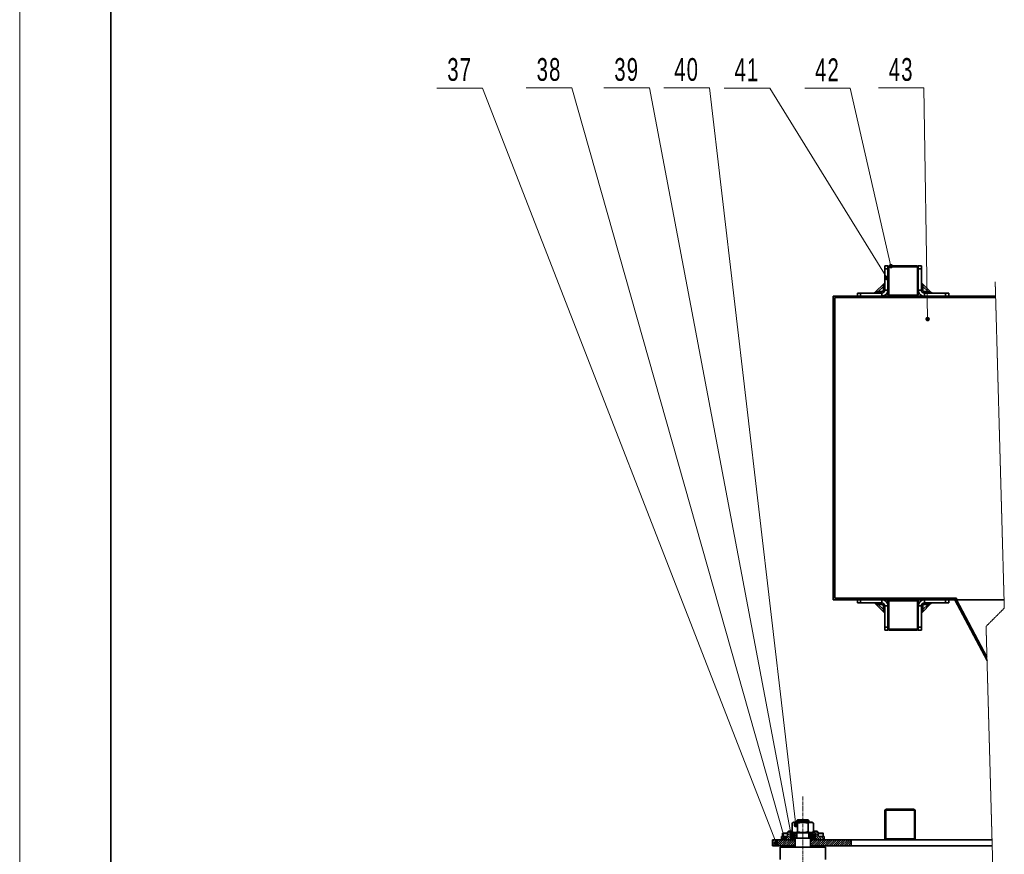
# Model space of a CAD drawing. Header units: millimetres. Extents: x -3920 to 13915, y -406 to 12209.
# Tile 6 of 88: x -3920 to -680, y 4527 to 7275. Entities that reach past the tile are written whole.
import ezdxf

# ---------------------------------------------------------------- set-up
doc = ezdxf.new("R2010")
doc.units = ezdxf.units.MM
doc.linetypes.add('HIDDEN', pattern=[1.905, 1.27, -0.635])
doc.linetypes.add('点画线', pattern=[18, 12, -2, 2, -2])
for name, color, linetype, lineweight in [('中心线层', 1, '点画线', 18), ('几何体', 7, 'Continuous', 35), ('剖面线层', 4, 'Continuous', 18), ('折断线', 4, 'HIDDEN', 18), ('粗实线层', 7, 'Continuous', 35), ('细实线层', 7, 'Continuous', 18)]:
    doc.layers.add(name, color=color, linetype=linetype, lineweight=lineweight)
doc.styles.add('标准', font='txt', dxfattribs={"width": 0.667})
pattern_1 = [(45, (0, 0), (-3.535534, 3.535534), [])]

# ---------------------------------------------------------------- blocks, each defined once
blk = doc.blocks.new('$CAXA_FRAME_13B17AC1$')
at = {"layer": '粗实线层'}
blk.add_line((-574.5, 400.5), (-574.5, -400.5), dxfattribs=at)
at = {"layer": '细实线层'}
blk.add_line((-594.5, 420.5), (-594.5, -420.5), dxfattribs=at)
blk = doc.blocks.new('*X41')
at = {"layer": '细实线层', "lineweight": 18}
h = blk.add_hatch(color=0, dxfattribs=at)
edge = h.paths.add_edge_path(flags=0)
edge.add_arc((0, 0), 7.5, 0, 360)
at = {"layer": '细实线层', "color": 0}
for p, q in [((-386.6, 625.8), (-536.6, 625.8)), ((0, 0), (-386.6, 625.8))]:
    blk.add_line(p, q, dxfattribs=at)
at = {"layer": '细实线层', "color": 0, "lineweight": 18, "insert": (-461.6, 648.3), "char_height": 75, "width": 255, "attachment_point": 8, "line_spacing_factor": 1.15057, "style": '标准'}
blk.add_mtext('\\T1.1;41', dxfattribs=at)
blk = doc.blocks.new('*X42')
at = {"layer": '细实线层', "lineweight": 18}
h = blk.add_hatch(color=0, dxfattribs=at)
edge = h.paths.add_edge_path(flags=0)
edge.add_arc((0, 0), 7.5, 0, 360)
at = {"layer": '细实线层', "color": 0}
for p, q in [((-133.8, 586.7), (-283.8, 586.7)), ((0, 0), (-133.8, 586.7))]:
    blk.add_line(p, q, dxfattribs=at)
at = {"layer": '细实线层', "color": 0, "lineweight": 18, "insert": (-208.8, 609.2), "char_height": 75, "width": 255, "attachment_point": 8, "line_spacing_factor": 1.15057, "style": '标准'}
blk.add_mtext('\\T1.1;42', dxfattribs=at)
blk = doc.blocks.new('*X43')
at = {"layer": '细实线层', "lineweight": 18}
h = blk.add_hatch(color=0, dxfattribs=at)
edge = h.paths.add_edge_path(flags=0)
edge.add_arc((0, 0), 7.5, 0, 360)
at = {"layer": '细实线层', "color": 0}
for p, q in [((-12.1, 761), (-162.1, 761)), ((0, 0), (-12.1, 761))]:
    blk.add_line(p, q, dxfattribs=at)
at = {"layer": '细实线层', "color": 0, "lineweight": 18, "insert": (-87.1, 783.5), "char_height": 75, "width": 255, "attachment_point": 8, "line_spacing_factor": 1.15057, "style": '标准'}
blk.add_mtext('\\T1.1;43', dxfattribs=at)
blk = doc.blocks.new('*X47')
at = {"layer": '细实线层', "lineweight": 18}
h = blk.add_hatch(color=0, dxfattribs=at)
edge = h.paths.add_edge_path(flags=0)
edge.add_arc((0, 0), 7.5, 0, 360)
at = {"layer": '细实线层', "color": 0}
for p, q in [((-966.8, 2485.9), (-1116.8, 2485.9)), ((0, 0), (-966.8, 2485.9))]:
    blk.add_line(p, q, dxfattribs=at)
at = {"layer": '细实线层', "color": 0, "lineweight": 18, "insert": (-1041.8, 2508.4), "char_height": 75, "width": 255, "attachment_point": 8, "line_spacing_factor": 1.15057, "style": '标准'}
blk.add_mtext('\\T1.1;37', dxfattribs=at)
blk = doc.blocks.new('*X48')
at = {"layer": '细实线层', "lineweight": 18}
h = blk.add_hatch(color=0, dxfattribs=at)
edge = h.paths.add_edge_path(flags=0)
edge.add_arc((0, 0), 7.5, 0, 360)
at = {"layer": '细实线层', "color": 0}
for p, q in [((-700.4, 2470.8), (-850.4, 2470.8)), ((0, 0), (-700.4, 2470.8))]:
    blk.add_line(p, q, dxfattribs=at)
at = {"layer": '细实线层', "color": 0, "lineweight": 18, "insert": (-775.4, 2493.3), "char_height": 75, "width": 255, "attachment_point": 8, "line_spacing_factor": 1.15057, "style": '标准'}
blk.add_mtext('\\T1.1;38', dxfattribs=at)
blk = doc.blocks.new('*X49')
at = {"layer": '细实线层', "lineweight": 18}
h = blk.add_hatch(color=0, dxfattribs=at)
edge = h.paths.add_edge_path(flags=0)
edge.add_arc((0, 0), 7.5, 0, 360)
at = {"layer": '细实线层', "color": 0}
for p, q in [((-467.8, 2466.4), (-617.8, 2466.4)), ((0, 0), (-467.8, 2466.4))]:
    blk.add_line(p, q, dxfattribs=at)
at = {"layer": '细实线层', "color": 0, "lineweight": 18, "insert": (-542.8, 2488.9), "char_height": 75, "width": 255, "attachment_point": 8, "line_spacing_factor": 1.15057, "style": '标准'}
blk.add_mtext('\\T1.1;39', dxfattribs=at)
blk = doc.blocks.new('*X50')
at = {"layer": '细实线层', "lineweight": 18}
h = blk.add_hatch(color=0, dxfattribs=at)
edge = h.paths.add_edge_path(flags=0)
edge.add_arc((0, 0), 7.5, 0, 360)
at = {"layer": '细实线层', "color": 0}
for p, q in [((-284.3, 2427.2), (-434.3, 2427.2)), ((0, 0), (-284.3, 2427.2))]:
    blk.add_line(p, q, dxfattribs=at)
at = {"layer": '细实线层', "color": 0, "lineweight": 18, "insert": (-359.3, 2449.7), "char_height": 75, "width": 255, "attachment_point": 8, "line_spacing_factor": 1.15057, "style": '标准'}
blk.add_mtext('\\T1.1;40', dxfattribs=at)

msp = doc.modelspace()

# ---------------------------------------------------------------- hatches: boundary and pattern name
at = {"layer": '剖面线层'}
h = msp.add_hatch(dxfattribs=at)
h.set_pattern_fill('无图案', color=256, style=0, pattern_type=0)
h.set_pattern_definition([(135, (0, 0), (-3.535534, -3.535534), [])])
edge = h.paths.add_edge_path(flags=0)
edge.add_line((-1412.736, 4574.89), (-1412.736, 4584.89))
edge.add_line((-1412.736, 4584.89), (-1410.072, 4584.89))
edge.add_line((-1410.072, 4584.89), (-1397.736, 4584.89))
edge.add_arc((-1397.735, 4589.889), 4.999, 269.986647, 360.011987)
edge.add_line((-1392.736, 4589.89), (-1392.736, 4595.39))
edge.add_line((-1392.736, 4595.39), (-1392.736, 4596.635))
edge.add_line((-1392.736, 4596.635), (-1392.736, 4599.89))
edge.add_line((-1392.736, 4599.89), (-1389.736, 4602.89))
edge.add_line((-1389.736, 4602.89), (-1377.736, 4602.89))
edge.add_line((-1377.736, 4602.89), (-1377.736, 4597.89))
edge.add_line((-1377.736, 4597.89), (-1381.636, 4597.89))
edge.add_line((-1381.636, 4597.89), (-1382.736, 4597.89))
edge.add_line((-1382.736, 4597.89), (-1382.736, 4596.79))
edge.add_line((-1382.736, 4596.79), (-1382.736, 4580.99))
edge.add_line((-1382.736, 4580.99), (-1382.736, 4574.89))
edge.add_line((-1382.736, 4574.89), (-1412.736, 4574.89))
edge = h.paths.add_edge_path(flags=0)
edge.add_line((-1302.736, 4580.99), (-1302.736, 4596.79))
edge.add_line((-1302.736, 4596.79), (-1302.736, 4597.89))
edge.add_line((-1302.736, 4597.89), (-1303.836, 4597.89))
edge.add_line((-1303.836, 4597.89), (-1307.736, 4597.89))
edge.add_line((-1307.736, 4597.89), (-1307.736, 4602.89))
edge.add_line((-1307.736, 4602.89), (-1295.736, 4602.89))
edge.add_line((-1295.736, 4602.89), (-1292.736, 4599.89))
edge.add_line((-1292.736, 4599.89), (-1292.736, 4596.635))
edge.add_line((-1292.736, 4596.635), (-1292.736, 4595.39))
edge.add_line((-1292.736, 4595.39), (-1292.736, 4589.89))
edge.add_arc((-1287.737, 4589.889), 4.999, 179.988013, 270.013353)
edge.add_line((-1287.736, 4584.89), (-1275.4, 4584.89))
edge.add_line((-1275.4, 4584.89), (-1272.736, 4584.89))
edge.add_line((-1272.736, 4584.89), (-1272.736, 4574.89))
edge.add_line((-1272.736, 4574.89), (-1302.736, 4574.89))
edge.add_line((-1302.736, 4574.89), (-1302.736, 4580.99))
h = msp.add_hatch(dxfattribs=at)
h.set_pattern_fill('无图案', color=256, style=0, pattern_type=0)
h.set_pattern_definition(pattern_1)
h.paths.add_polyline_path([(-1442.736, 4554.89), (-1442.736, 4574.89), (-1412.736, 4574.89), (-1382.736, 4574.89), (-1367.736, 4574.89), (-1367.736, 4554.89)], flags=0)
h.paths.add_polyline_path([(-1317.736, 4554.89), (-1317.736, 4574.89), (-1302.736, 4574.89), (-1272.736, 4574.89), (-1183.372, 4574.89), (-1183.372, 4554.89)], flags=0)
h = msp.add_hatch(dxfattribs=at)
h.set_pattern_fill('无图案', color=256, style=0, pattern_type=0)
h.set_pattern_definition(pattern_1)
edge = h.paths.add_edge_path(flags=0)
edge.add_line((-1382.738, 4580.99), (-1382.738, 4596.79))
edge.add_line((-1382.738, 4596.79), (-1382.738, 4597.89))
edge.add_line((-1382.738, 4597.89), (-1381.639, 4597.89))
edge.add_arc((-1381.64, 4596.791), 1.099, 89.954469, 180.067268)
edge.add_line((-1382.738, 4596.79), (-1382.738, 4597.89))
edge.add_line((-1382.738, 4597.89), (-1381.639, 4597.89))
edge.add_line((-1381.639, 4597.89), (-1376.072, 4597.89))
edge.add_line((-1376.072, 4597.89), (-1376.072, 4592.603))
edge.add_arc((-1372.739, 4588.89), 4.99, 131.912085, 180)
edge.add_arc((-1372.739, 4588.89), 4.99, 180, 228.087915)
edge.add_line((-1376.072, 4585.176), (-1376.072, 4579.89))
edge.add_line((-1376.072, 4579.89), (-1377.738, 4579.89))
edge.add_line((-1377.738, 4579.89), (-1381.639, 4579.89))
edge.add_arc((-1381.64, 4580.988), 1.099, 179.927436, 270.050827)
h = msp.add_hatch(dxfattribs=at)
h.set_pattern_fill('无图案', color=256, style=0, pattern_type=0)
h.set_pattern_definition(pattern_1)
edge = h.paths.add_edge_path(flags=0)
edge.add_line((-1362.739, 4580.99), (-1362.739, 4596.79))
edge.add_line((-1362.739, 4596.79), (-1362.739, 4597.89))
edge.add_line((-1362.739, 4597.89), (-1363.839, 4597.89))
edge.add_arc((-1363.838, 4596.791), 1.099, 359.932732, 450.045531)
edge.add_line((-1362.739, 4596.79), (-1362.739, 4597.89))
edge.add_line((-1362.739, 4597.89), (-1363.839, 4597.89))
edge.add_line((-1363.839, 4597.89), (-1369.405, 4597.89))
edge.add_line((-1369.405, 4597.89), (-1369.405, 4592.603))
edge.add_arc((-1372.739, 4588.89), 4.99, 0, 48.087915)
edge.add_arc((-1372.739, 4588.89), 4.99, 311.912085, 360)
edge.add_line((-1369.405, 4585.176), (-1369.405, 4579.89))
edge.add_line((-1369.405, 4579.89), (-1367.739, 4579.89))
edge.add_line((-1367.739, 4579.89), (-1363.839, 4579.89))
edge.add_arc((-1363.838, 4580.988), 1.099, 269.949173, 360.072564)
h = msp.add_hatch(dxfattribs=at)
h.set_pattern_fill('无图案', color=256, style=0, pattern_type=0)
h.set_pattern_definition(pattern_1)
edge = h.paths.add_edge_path(flags=0)
edge.add_line((-1322.738, 4580.99), (-1322.738, 4596.79))
edge.add_line((-1322.738, 4596.79), (-1322.738, 4597.89))
edge.add_line((-1322.738, 4597.89), (-1321.639, 4597.89))
edge.add_arc((-1321.64, 4596.791), 1.099, 89.954469, 180.067268)
edge.add_line((-1322.738, 4596.79), (-1322.738, 4597.89))
edge.add_line((-1322.738, 4597.89), (-1321.639, 4597.89))
edge.add_line((-1321.639, 4597.89), (-1316.072, 4597.89))
edge.add_line((-1316.072, 4597.89), (-1316.072, 4592.603))
edge.add_arc((-1312.739, 4588.89), 4.99, 131.912085, 180)
edge.add_arc((-1312.739, 4588.89), 4.99, 180, 228.087915)
edge.add_line((-1316.072, 4585.176), (-1316.072, 4579.89))
edge.add_line((-1316.072, 4579.89), (-1317.738, 4579.89))
edge.add_line((-1317.738, 4579.89), (-1321.639, 4579.89))
edge.add_arc((-1321.64, 4580.988), 1.099, 179.927436, 270.050827)
h = msp.add_hatch(dxfattribs=at)
h.set_pattern_fill('无图案', color=256, style=0, pattern_type=0)
h.set_pattern_definition(pattern_1)
edge = h.paths.add_edge_path(flags=0)
edge.add_line((-1302.739, 4580.99), (-1302.739, 4596.79))
edge.add_line((-1302.739, 4596.79), (-1302.739, 4597.89))
edge.add_line((-1302.739, 4597.89), (-1303.839, 4597.89))
edge.add_arc((-1303.838, 4596.791), 1.099, 359.932732, 450.045531)
edge.add_line((-1302.739, 4596.79), (-1302.739, 4597.89))
edge.add_line((-1302.739, 4597.89), (-1303.839, 4597.89))
edge.add_line((-1303.839, 4597.89), (-1309.405, 4597.89))
edge.add_line((-1309.405, 4597.89), (-1309.405, 4592.603))
edge.add_arc((-1312.739, 4588.89), 4.99, 0, 48.087915)
edge.add_arc((-1312.739, 4588.89), 4.99, 311.912085, 360)
edge.add_line((-1309.405, 4585.176), (-1309.405, 4579.89))
edge.add_line((-1309.405, 4579.89), (-1307.739, 4579.89))
edge.add_line((-1307.739, 4579.89), (-1303.839, 4579.89))
edge.add_arc((-1303.838, 4580.988), 1.099, 269.949173, 360.072564)

# ---------------------------------------------------------------- linework, layer by layer
at = {"layer": '中心线层'}
for p, q in [((-1341.055, 1933.582), (-1342.736, 4719.425)), ((-1380.729, 4588.89), (-1364.749, 4588.89)), ((-1372.739, 4580.9), (-1372.739, 4596.88)), ((-1304.748, 4588.89), (-1320.729, 4588.89)), ((-1312.739, 4580.9), (-1312.739, 4596.88))]:
    msp.add_line(p, q, dxfattribs=at)
at = {"layer": '几何体'}
for p, q in [((-1072.736, 6464.89), (-1062.736, 6464.89)), ((-1072.736, 6454.89), (-1072.736, 6464.89)), ((-1072.736, 6384.89), (-1072.736, 6454.89)), ((-1062.736, 6454.89), (-1072.736, 6454.89)), ((-1062.736, 6464.89), (-1062.736, 6459.89)), ((-1062.736, 6459.89), (-1062.736, 6369.89)), ((-1062.736, 6384.89), (-1062.736, 6454.89)), ((-1059.736, 6459.89), (-1059.736, 6369.89)), ((-967.736, 6464.89), (-1057.736, 6464.89)), ((-967.736, 6461.89), (-1057.736, 6461.89)), ((-965.736, 6369.89), (-965.736, 6459.89)), ((-962.736, 6464.89), (-952.736, 6464.89)), ((-962.736, 6459.89), (-962.736, 6464.89)), ((-962.736, 6369.89), (-962.736, 6459.89)), ((-952.736, 6454.89), (-962.736, 6454.89)), ((-962.736, 6454.89), (-962.736, 6384.89)), ((-952.736, 6464.89), (-952.736, 6454.89)), ((-952.736, 6454.89), (-952.736, 6384.89)), ((-1105.414, 6376.354), (-1074.2, 6407.568)), ((-1077.736, 6396.961), (-1094.807, 6379.89)), ((-1077.736, 6396.961), (-1072.736, 6396.961)), ((-1077.736, 6384.89), (-1077.736, 6396.961)), ((-1077.736, 6384.89), (-1072.736, 6384.89)), ((-1072.736, 6384.89), (-1062.736, 6384.89)), ((-962.736, 6384.89), (-952.736, 6384.89)), ((-952.736, 6396.961), (-947.736, 6396.961)), ((-952.736, 6384.89), (-947.736, 6384.89)), ((-951.272, 6407.568), (-920.058, 6376.354)), ((-947.736, 6396.961), (-947.736, 6384.89)), ((-930.665, 6379.89), (-947.736, 6396.961)), ((-1242.736, 6364.89), (-1242.736, 5364.89)), ((-708.327, 6364.89), (-1242.736, 6364.89)), ((-708.188, 6359.89), (-1237.736, 6359.89)), ((-1237.736, 6359.89), (-1237.736, 5369.89)), ((-1162.736, 6364.89), (-1162.736, 6374.89)), ((-1162.736, 6374.89), (-1152.736, 6374.89)), ((-1152.736, 6374.89), (-1152.736, 6364.89)), ((-1152.736, 6374.89), (-1082.736, 6374.89)), ((-1094.807, 6374.89), (-1094.807, 6379.89)), ((-1094.807, 6379.89), (-1082.736, 6379.89)), ((-1082.736, 6374.89), (-1082.736, 6379.89)), ((-1082.736, 6374.89), (-1082.736, 6364.89)), ((-1057.736, 6367.89), (-967.736, 6367.89)), ((-942.736, 6379.89), (-930.665, 6379.89)), ((-942.736, 6379.89), (-942.736, 6374.89)), ((-942.736, 6364.89), (-942.736, 6374.89)), ((-942.736, 6374.89), (-872.736, 6374.89)), ((-930.665, 6379.89), (-930.665, 6374.89)), ((-872.736, 6364.89), (-872.736, 6374.89)), ((-872.736, 6374.89), (-862.736, 6374.89)), ((-862.736, 6374.89), (-862.736, 6364.89)), ((-1242.736, 5364.89), (-842.736, 5364.89)), ((-837.073, 5369.89), (-1237.736, 5369.89)), ((-1162.736, 5354.89), (-1162.736, 5364.89)), ((-1152.736, 5354.89), (-1162.736, 5354.89)), ((-1152.736, 5364.89), (-1152.736, 5354.89)), ((-1082.736, 5354.89), (-1152.736, 5354.89)), ((-1074.2, 5322.212), (-1105.414, 5353.425)), ((-1094.807, 5349.89), (-1094.807, 5354.89)), ((-1082.736, 5349.89), (-1094.807, 5349.89)), ((-1094.807, 5349.89), (-1077.736, 5332.819)), ((-1082.736, 5364.89), (-1082.736, 5354.89)), ((-1082.736, 5349.89), (-1082.736, 5354.89)), ((-1062.736, 5359.89), (-1062.736, 5269.89)), ((-1059.736, 5359.89), (-1059.736, 5269.89)), ((-967.736, 5361.89), (-1057.736, 5361.89)), ((-965.736, 5269.89), (-965.736, 5359.89)), ((-962.736, 5269.89), (-962.736, 5359.89)), ((-920.058, 5353.425), (-951.272, 5322.212)), ((-947.736, 5332.819), (-930.665, 5349.89)), ((-942.736, 5354.89), (-942.736, 5364.89)), ((-872.736, 5354.89), (-942.736, 5354.89)), ((-942.736, 5354.89), (-942.736, 5349.89)), ((-930.665, 5349.89), (-942.736, 5349.89)), ((-930.665, 5354.89), (-930.665, 5349.89)), ((-872.736, 5354.89), (-872.736, 5364.89)), ((-862.736, 5354.89), (-872.736, 5354.89)), ((-862.736, 5364.89), (-862.736, 5354.89)), ((-837.073, 5364.89), (-842.736, 5364.89)), ((-842.736, 5364.89), (-736.522, 5165.131)), ((-837.073, 5364.89), (-837.073, 5369.89)), ((-680.433, 5365.298), (-837.073, 5365.298)), ((-736.835, 5176.371), (-837.073, 5364.89)), ((-1072.736, 5344.89), (-1077.736, 5344.89)), ((-1077.736, 5332.819), (-1077.736, 5344.89)), ((-1072.736, 5332.819), (-1077.736, 5332.819)), ((-1062.736, 5344.89), (-1072.736, 5344.89)), ((-1072.736, 5274.89), (-1072.736, 5344.89)), ((-1062.736, 5274.89), (-1062.736, 5344.89)), ((-952.736, 5344.89), (-962.736, 5344.89)), ((-962.736, 5344.89), (-962.736, 5274.89)), ((-952.736, 5344.89), (-952.736, 5274.89)), ((-947.736, 5344.89), (-952.736, 5344.89)), ((-947.736, 5332.819), (-952.736, 5332.819)), ((-947.736, 5344.89), (-947.736, 5332.819)), ((-1072.736, 5274.89), (-1062.736, 5274.89)), ((-1072.736, 5264.89), (-1072.736, 5274.89)), ((-1062.736, 5264.89), (-1072.736, 5264.89)), ((-1062.736, 5269.89), (-1062.736, 5264.89)), ((-1057.736, 5267.89), (-967.736, 5267.89)), ((-1057.736, 5264.89), (-967.736, 5264.89)), ((-962.736, 5274.89), (-952.736, 5274.89)), ((-962.736, 5264.89), (-962.736, 5269.89)), ((-952.736, 5264.89), (-962.736, 5264.89)), ((-952.736, 5274.89), (-952.736, 5264.89)), ((-1072.736, 4669.89), (-1072.736, 4579.89)), ((-1069.736, 4669.89), (-1069.736, 4579.89)), ((-977.736, 4674.89), (-1067.736, 4674.89)), ((-977.736, 4671.89), (-1067.736, 4671.89)), ((-975.736, 4579.89), (-975.736, 4669.89)), ((-972.736, 4579.89), (-972.736, 4669.89)), ((-1360.736, 4639.89), (-1362.736, 4637.89)), ((-1362.736, 4637.89), (-1362.736, 4632.19)), ((-1322.736, 4637.89), (-1362.736, 4637.89)), ((-1360.736, 4639.89), (-1324.736, 4639.89)), ((-1322.736, 4637.89), (-1324.736, 4639.89)), ((-1322.736, 4632.19), (-1322.736, 4637.89)), ((-1389.736, 4602.89), (-1392.736, 4599.89)), ((-1377.736, 4602.89), (-1389.736, 4602.89)), ((-1377.736, 4597.89), (-1377.736, 4602.89)), ((-1377.377, 4602.89), (-1377.736, 4602.89)), ((-1372.361, 4632.19), (-1377.377, 4629.294)), ((-1377.377, 4629.294), (-1377.377, 4600.786)), ((-1372.361, 4632.19), (-1313.111, 4632.19)), ((-1360.057, 4629.294), (-1360.057, 4600.786)), ((-1325.415, 4629.294), (-1325.415, 4600.786)), ((-1308.095, 4629.294), (-1313.111, 4632.19)), ((-1308.095, 4629.294), (-1308.095, 4600.786)), ((-1307.736, 4602.89), (-1308.095, 4602.89)), ((-1307.736, 4602.89), (-1307.736, 4597.89)), ((-1295.736, 4602.89), (-1307.736, 4602.89)), ((-1292.736, 4599.89), (-1295.736, 4602.89)), ((-1442.736, 4554.89), (-1442.736, 4574.89)), ((-1442.736, 4574.89), (-1367.736, 4574.89)), ((-1412.736, 4584.89), (-1412.736, 4574.89)), ((-1412.736, 4584.89), (-1397.736, 4584.89)), ((-1382.736, 4574.89), (-1412.736, 4574.89)), ((-1410.072, 4595.39), (-1410.072, 4584.89)), ((-1395.982, 4595.39), (-1410.072, 4595.39)), ((-1396.83, 4596.89), (-1408.572, 4596.89)), ((-1396.83, 4596.89), (-1393.573, 4596.89)), ((-1392.736, 4595.39), (-1395.982, 4595.39)), ((-1392.736, 4589.89), (-1392.736, 4599.89)), ((-1376.07, 4597.89), (-1382.736, 4597.89)), ((-1382.736, 4574.89), (-1382.736, 4597.89)), ((-1377.736, 4597.89), (-1382.736, 4597.89)), ((-1382.736, 4580.99), (-1382.736, 4596.79)), ((-1376.07, 4579.89), (-1381.636, 4579.89)), ((-1377.377, 4600.786), (-1372.361, 4597.89)), ((-1376.072, 4592.603), (-1376.072, 4597.89)), ((-1376.072, 4579.89), (-1376.072, 4585.219)), ((-1372.361, 4597.89), (-1376.07, 4597.89)), ((-1369.403, 4579.89), (-1376.07, 4579.89)), ((-1372.361, 4597.89), (-1313.111, 4597.89)), ((-1369.405, 4597.89), (-1369.405, 4592.603)), ((-1369.405, 4585.176), (-1369.405, 4579.89)), ((-1367.736, 4579.89), (-1369.403, 4579.89)), ((-1367.736, 4579.89), (-1367.736, 4549.89)), ((-1367.736, 4579.89), (-1317.736, 4579.89)), ((-1367.736, 4574.89), (-1367.736, 4554.89)), ((-1362.736, 4597.89), (-1362.736, 4579.89)), ((-1362.736, 4596.79), (-1362.736, 4580.99)), ((-1322.736, 4579.89), (-1322.736, 4597.89)), ((-1322.736, 4580.99), (-1322.736, 4596.79)), ((-1317.736, 4549.89), (-1317.736, 4579.89)), ((-1316.069, 4579.89), (-1317.736, 4579.89)), ((-1317.736, 4554.89), (-1317.736, 4574.89)), ((-1317.736, 4574.89), (-1183.372, 4574.89)), ((-1316.072, 4597.89), (-1316.072, 4592.603)), ((-1316.072, 4585.176), (-1316.072, 4579.89)), ((-1309.402, 4579.89), (-1316.069, 4579.89)), ((-1313.111, 4597.89), (-1308.095, 4600.786)), ((-1309.402, 4597.89), (-1313.111, 4597.89)), ((-1309.405, 4592.603), (-1309.405, 4597.89)), ((-1309.405, 4579.89), (-1309.405, 4585.219)), ((-1307.736, 4597.89), (-1309.402, 4597.89)), ((-1303.836, 4579.89), (-1309.402, 4579.89)), ((-1302.736, 4597.89), (-1307.736, 4597.89)), ((-1302.736, 4597.89), (-1302.736, 4574.89)), ((-1302.736, 4596.79), (-1302.736, 4580.99)), ((-1272.736, 4574.89), (-1302.736, 4574.89)), ((-1292.736, 4599.89), (-1292.736, 4589.89)), ((-1291.822, 4595.39), (-1292.736, 4595.39)), ((-1291.899, 4596.89), (-1290.585, 4596.89)), ((-1275.4, 4595.39), (-1291.822, 4595.39)), ((-1290.585, 4596.89), (-1276.9, 4596.89)), ((-1287.736, 4584.89), (-1272.736, 4584.89)), ((-1275.4, 4584.89), (-1275.4, 4595.39)), ((-1272.736, 4574.89), (-1272.736, 4584.89)), ((-1183.372, 4574.89), (-1183.372, 4554.89)), ((-720.052, 4574.89), (-1183.372, 4574.89)), ((-1067.736, 4577.89), (-977.736, 4577.89)), ((-1067.736, 4574.89), (-977.736, 4574.89)), ((-1442.736, 4554.89), (-1367.736, 4554.89)), ((-1417.736, 4549.89), (-1417.736, 4509.89)), ((-1335.732, 4549.89), (-1417.736, 4549.89)), ((-1267.736, 4549.89), (-1335.732, 4549.89)), ((-1317.736, 4554.89), (-1183.372, 4554.89)), ((-1267.736, 4509.89), (-1267.736, 4549.89)), ((-719.493, 4554.89), (-1183.372, 4554.89))]:
    msp.add_line(p, q, dxfattribs=at)
for points in [[(-1074.2, 6407.568), (-1074.254, 6407.406), (-1074.414, 6406.928), (-1074.674, 6406.147), (-1075.027, 6405.086), (-1075.463, 6403.779), (-1075.968, 6402.264), (-1076.526, 6400.589), (-1077.122, 6398.803), (-1077.736, 6396.961)], [(-947.736, 6396.961), (-948.35, 6398.803), (-948.945, 6400.589), (-949.504, 6402.264), (-950.008, 6403.779), (-950.444, 6405.086), (-950.798, 6406.147), (-951.058, 6406.928), (-951.217, 6407.406), (-951.272, 6407.568)], [(-1094.807, 6379.89), (-1096.876, 6379.2), (-1098.866, 6378.537), (-1100.7, 6377.926), (-1102.307, 6377.39), (-1103.626, 6376.95), (-1104.606, 6376.623), (-1105.21, 6376.422), (-1105.414, 6376.354)], [(-920.058, 6376.354), (-920.219, 6376.408), (-920.698, 6376.568), (-921.479, 6376.828), (-922.539, 6377.182), (-923.847, 6377.617), (-925.361, 6378.122), (-927.037, 6378.681), (-928.823, 6379.276), (-930.665, 6379.89)], [(-1105.414, 5353.425), (-1105.253, 5353.372), (-1104.774, 5353.212), (-1103.992, 5352.952), (-1102.932, 5352.598), (-1101.625, 5352.162), (-1100.111, 5351.658), (-1098.435, 5351.099), (-1096.649, 5350.504), (-1094.807, 5349.89)], [(-930.665, 5349.89), (-928.595, 5350.58), (-926.606, 5351.243), (-924.772, 5351.854), (-923.165, 5352.39), (-921.846, 5352.83), (-920.866, 5353.156), (-920.262, 5353.357), (-920.058, 5353.425)], [(-1077.736, 5332.819), (-1077.122, 5330.977), (-1076.526, 5329.191), (-1075.968, 5327.515), (-1075.463, 5326.001), (-1075.027, 5324.694), (-1074.674, 5323.633), (-1074.414, 5322.852), (-1074.254, 5322.373), (-1074.2, 5322.212)], [(-951.272, 5322.212), (-951.217, 5322.373), (-951.058, 5322.852), (-950.798, 5323.633), (-950.444, 5324.694), (-950.008, 5326.001), (-949.504, 5327.515), (-948.945, 5329.191), (-948.35, 5330.977), (-947.736, 5332.819)]]:
    msp.add_lwpolyline(points, dxfattribs=at)
for centre in [(-1372.739, 4588.89), (-1312.739, 4588.89)]:
    msp.add_circle(centre, 4.99, dxfattribs=at)
for centre, radius, start, end in [((-1057.736, 6459.889), 5, 90.004136, 179.993132), ((-1057.737, 6459.891), 1.999, 89.981616, 180.018384), ((-967.736, 6459.889), 5, 0.006868, 89.995864), ((-967.735, 6459.891), 1.999, 359.981616, 90.018384), ((-1082.737, 6384.891), 10.001, 270.006468, 359.992166), ((-1082.736, 6384.89), 20, 270.000742, 0.000624), ((-1082.736, 6384.89), 5, 270.004136, 359.993132), ((-1077.744, 6411.107), 5.008, 315.033556, 359.955712), ((-942.737, 6384.889), 19.999, 179.998119, 270.000515), ((-947.734, 6411.103), 5.002, 180.003626, 224.980721), ((-942.736, 6384.89), 10, 179.998506, 269.997395), ((-942.737, 6384.889), 4.999, 179.988212, 270.003591), ((-1108.948, 6379.885), 4.995, 269.980281, 315.019991), ((-1057.736, 6369.89), 5, 180.004136, 269.995864), ((-1057.736, 6369.89), 2, 179.986446, 270.006723), ((-967.736, 6369.89), 2, 269.993277, 0.013554), ((-967.736, 6369.89), 5, 270.004136, 359.995864), ((-916.523, 6379.89), 5, 225.001037, 269.998691), ((-1108.948, 5349.894), 4.996, 44.981793, 90.014637), ((-1082.736, 5344.89), 20, 359.998663, 89.999971), ((-1082.737, 5344.889), 10.001, 0.007834, 89.993532), ((-1082.736, 5344.889), 5.001, 0.007834, 89.993532), ((-1057.736, 5359.889), 5.001, 90.006468, 179.992166), ((-1057.736, 5359.89), 2, 89.993276, 180.010139), ((-967.737, 5359.889), 5.001, 0.007834, 89.993532), ((-967.736, 5359.89), 2, 359.989861, 90.006724), ((-942.736, 5344.89), 20, 90.000742, 180.000624), ((-942.736, 5344.89), 10, 90.002605, 180.001494), ((-942.736, 5344.891), 4.999, 89.998741, 180.010822), ((-916.522, 5349.889), 5.001, 90.006393, 134.997178), ((-1077.744, 5318.673), 5.008, 0.044288, 44.966444), ((-947.734, 5318.676), 5.002, 135.019279, 179.996374), ((-1057.736, 5269.891), 5.001, 180.007834, 269.993532), ((-1057.736, 5269.889), 2, 179.989861, 270.006724), ((-967.736, 5269.889), 2, 269.993276, 0.010139), ((-967.737, 5269.891), 5.001, 270.006468, 359.992166), ((-1067.736, 4669.891), 4.999, 89.998741, 180.010822), ((-1067.737, 4669.89), 2, 89.993276, 180.010139), ((-977.735, 4669.891), 4.999, 359.989178, 90.012188), ((-977.736, 4669.89), 2, 359.989861, 90.006724), ((-1408.573, 4595.391), 1.499, 89.953079, 180.042367), ((-1397.735, 4589.889), 4.999, 269.986647, 0.011987), ((-1393.573, 4595.389), 1.501, 56.122988, 89.996641), ((-1381.636, 4596.79), 1.1, 90.033992, 179.987744), ((-1381.636, 4580.99), 1.1, 180.017558, 269.960706), ((-1363.835, 4596.791), 1.099, 359.927436, 90.050827), ((-1363.835, 4580.989), 1.099, 269.954469, 0.067268), ((-1321.638, 4596.791), 1.099, 89.965063, 180.059778), ((-1321.637, 4596.791), 1.099, 89.949173, 180.072564), ((-1321.637, 4580.989), 1.099, 179.932732, 270.045531), ((-1303.836, 4596.79), 1.1, 0.012256, 89.966008), ((-1303.836, 4580.99), 1.1, 270.039294, 359.982442), ((-1291.899, 4595.389), 1.501, 90.003359, 123.877012), ((-1287.737, 4589.889), 4.999, 179.988013, 270.013353), ((-1276.899, 4595.391), 1.499, 359.957633, 90.046921), ((-1067.736, 4579.889), 4.999, 179.989178, 270.001259), ((-1067.737, 4579.889), 2, 179.989861, 270.006724), ((-977.736, 4579.889), 2, 269.993276, 0.010139), ((-977.735, 4579.889), 4.999, 269.987812, 0.010822)]:
    msp.add_arc(centre, radius, start, end, dxfattribs=at)
for points, knots in [([(-1377.377, 4629.294), (-1376.635, 4629.699), (-1375.176, 4630.496), (-1372.866, 4631.384), (-1370.501, 4631.921), (-1367.521, 4632.058), (-1363.893, 4631.313), (-1361.367, 4629.984), (-1360.057, 4629.294)], [0, 0, 0, 0, 2.53926121, 4.98721805, 7.41045678, 9.79244911, 13.9040807, 18.33897883, 18.33897883, 18.33897883, 18.33897883]), ([(-1360.057, 4629.294), (-1357.996, 4629.843), (-1353.858, 4630.947), (-1348.161, 4631.782), (-1343.09, 4632.032), (-1338.663, 4631.878), (-1334.228, 4631.343), (-1329.788, 4630.488), (-1326.878, 4629.693), (-1325.415, 4629.294)], [0, 0, 0, 0, 6.39543344, 12.84425088, 17.23053395, 21.61628498, 26.11810185, 30.62232869, 35.1692235, 35.1692235, 35.1692235, 35.1692235]), ([(-1325.415, 4629.294), (-1324.673, 4629.699), (-1323.215, 4630.496), (-1320.904, 4631.384), (-1318.539, 4631.921), (-1315.559, 4632.058), (-1311.931, 4631.313), (-1309.405, 4629.984), (-1308.095, 4629.294)], [0, 0, 0, 0, 2.53841336, 4.98726262, 7.41050163, 9.79249423, 13.9041263, 18.33902495, 18.33902495, 18.33902495, 18.33902495]), ([(-1360.057, 4600.786), (-1360.799, 4600.38), (-1362.257, 4599.584), (-1364.568, 4598.696), (-1366.933, 4598.159), (-1369.913, 4598.021), (-1373.541, 4598.767), (-1376.067, 4600.096), (-1377.377, 4600.786)], [0, 0, 0, 0, 2.53841336, 4.98726262, 7.41050163, 9.79249423, 13.9041263, 18.33902495, 18.33902495, 18.33902495, 18.33902495]), ([(-1325.415, 4600.786), (-1326.878, 4600.386), (-1329.752, 4599.601), (-1334.117, 4598.757), (-1338.513, 4598.214), (-1342.977, 4598.044), (-1348.104, 4598.291), (-1353.838, 4599.129), (-1357.977, 4600.232), (-1360.057, 4600.786)], [0, 0, 0, 0, 4.54689001, 8.93820102, 13.3272736, 17.82616785, 22.32489915, 28.71445252, 35.16914394, 35.16914394, 35.16914394, 35.16914394]), ([(-1308.095, 4600.786), (-1308.837, 4600.38), (-1310.296, 4599.584), (-1312.606, 4598.696), (-1314.971, 4598.159), (-1317.951, 4598.021), (-1321.579, 4598.767), (-1324.105, 4600.096), (-1325.415, 4600.786)], [0, 0, 0, 0, 2.53926121, 4.98721805, 7.41045678, 9.79244911, 13.9040807, 18.33897883, 18.33897883, 18.33897883, 18.33897883])]:
    msp.add_open_spline(points, degree=3, knots=knots, dxfattribs=at)
at = {"layer": '折断线'}
for p, q in [((-709.656, 6412.515), (-679.656, 5337.452)), ((-679.656, 5337.452), (-739.656, 5277.452)), ((-739.656, 5277.452), (-679.656, 3127.327))]:
    msp.add_line(p, q, dxfattribs=at)

# ---------------------------------------------------------------- block references
at = {"layer": '粗实线层', "xscale": 15, "yscale": 15, "zscale": 15}
msp.add_blockref('$CAXA_FRAME_13B17AC1$', (4997.076, 5901.201), dxfattribs=at)
at = {"layer": '细实线层'}
for name, p in [('*X47', (-1430.324, 4564.417)), ('*X48', (-1402.657, 4579.536)), ('*X49', (-1379.608, 4583.957)), ('*X50', (-1365.865, 4623.126)), ('*X41', (-1065.283, 6424.514)), ('*X42', (-1052.837, 6463.606)), ('*X43', (-932.015, 6289.335))]:
    msp.add_blockref(name, p, dxfattribs=at)

doc.saveas('drawing.dxf')
